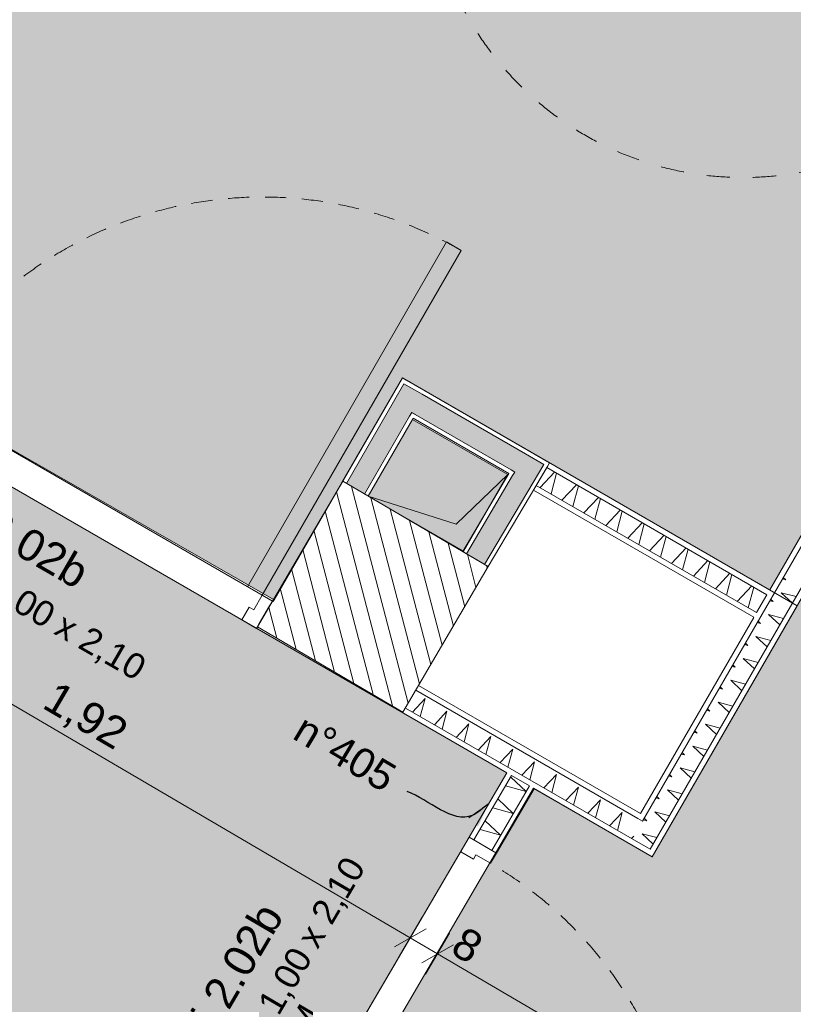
# Model space of a CAD drawing. Header units: millimetres. Extents: x -95266 to 45774, y -33242 to 22435.
# Tile 68 of 88: x -66881 to -65047, y 9538 to 11873. Entities that reach past the tile are written whole.
import ezdxf
from ezdxf.enums import TextEntityAlignment as Align

# ---------------------------------------------------------------- set-up
doc = ezdxf.new("R2010")
doc.units = ezdxf.units.MM
doc.header["$MEASUREMENT"] = 0
doc.linetypes.add('! FIN Pointille', pattern=[87.5, 50, -37.5])
doc.linetypes.add('Tirets moyens', pattern=[110, 55, -55])
for name, color, linetype in [('01-STR_Poutres_Poteaux.ARCHI', 7, 'Continuous'), ('03-SURFACE _ Utile.ARCHI', 7, 'Continuous'), ('04-SOE_Cloisons .ARCHI', 7, 'Continuous'), ('04-SOE_Revetement de sol.ARCHI', 7, 'Continuous'), ('05-INF _ ANNOTATIONS.ARCHI', 7, 'Continuous'), ('05-INF _ COTATIONS.ARCHI', 7, 'Continuous'), ('05-INF _ DESSIN PMR', 7, 'Continuous'), ('06-REP _ EQUIP MOBI _ Fluides.ARCHI', 7, 'Continuous'), ('Marques de porte Archicad', 7, 'Continuous'), ('Marques de Zone Archicad', 7, 'Continuous'), ('Portes Archicad', 7, 'Continuous')]:
    doc.layers.add(name, color=color, linetype=linetype)
doc.styles.add('STYLE_GENERE_1', font='arial.ttf')
doc.styles.add('STYLE_GENERE_2', font='arial.ttf')
doc.dimstyles.new('STYLE_GENERE__1', dxfattribs={"dimtxt": 75, "dimasz": 57, "dimexe": 0.18, "dimexo": 50, "dimgap": 0, "dimtad": 1, "dimlfac": 0.001, "dimzin": 0, "dimdsep": 46, "dimtxsty": 'STYLE_GENERE_1', "dimblk": 'ARROWHEAD_2', "dimblk1": 'ARROWHEAD_2', "dimblk2": 'ARROWHEAD_2', "dimcen": 0.09, "dimclrd": 256, "dimclre": 256, "dimclrt": 256, "dimazin": 0, "dimtfac": 1, "dimtdec": 4, "dimtmove": 0, "dimatfit": 3, "dimfxl": 0, "dimtolj": 1, "dimtzin": 0, "dimarcsym": 0})
doc.dimstyles.new('STYLE_GENERE__2', dxfattribs={"dimtxt": 0.18, "dimasz": 57, "dimexe": 0.18, "dimexo": 0.0625, "dimgap": 0, "dimtad": 0, "dimtih": 1, "dimtoh": 1, "dimdec": 4, "dimzin": 0, "dimdsep": 46, "dimcen": 0.09, "dimadec": 0, "dimazin": 0, "dimtfac": 1, "dimtdec": 4, "dimtmove": 0, "dimatfit": 3, "dimldrblk": 'ARROWHEAD_16', "dimfxl": 0, "dimtolj": 1, "dimtzin": 0, "dimarcsym": 0})

# ---------------------------------------------------------------- blocks, each defined once
blk = doc.blocks.new('Circulation__11_2', base_point=(-72378, 11261.3))
at = {"layer": '03-SURFACE _ Utile.ARCHI', "linetype": 'Continuous', "lineweight": 0, "true_color": 0xe4e4e4}
blk.add_hatch(color=254, dxfattribs=at).paths.add_polyline_path([(-78078.4, 12133.6), (-81152.2, 6887.8), (-79930.6, 6181.3), (-76120.1, 12706.6), (-67239.9, 7503.2), (-65726, 10087.1), (-67390.3, 11047.9), (-68028.3, 9958.7), (-70933.1, 11661), (-70995.5, 11554.5), (-73491.7, 13020.4), (-73544.8, 12929.9), (-73717.3, 13031), (-73616.2, 13203.5), (-74918.5, 13966.6), (-75039.2, 14037.4), (-74924.3, 14233.5), (-74924.9, 14233.8), (-75140.9, 13865.1), (-75399.8, 14016.8), (-76572.4, 14703.9)])
at = {"layer": 'Marques de Zone Archicad', "color": 7, "lineweight": 5}
for tag, height, style, p in [('ROOM_NAME', 125, 'STYLE_GENERE_2', (-72565.4, 11908.1)), ('measuredAreaCode', 100, 'STYLE_GENERE_1', (-72683.3, 11709.6)), ('DUMMY_862', 100, 'STYLE_GENERE_1', (-72781.5, 11539.5)), ('DUMMY_861', 125, 'STYLE_GENERE_2', (-71790.1, 11489)), ('DUMMY_863', 100, 'STYLE_GENERE_1', (-72510.9, 11383.3)), ('DUMMY_864', 100, 'STYLE_GENERE_1', (-72879.7, 11369.4)), ('titleZoneLevel', 100, 'STYLE_GENERE_1', (-72977.9, 11199.3)), ('DUMMY_865', 100, 'STYLE_GENERE_1', (-72543.1, 11175))]:
    blk.add_attdef(tag, text='', height=height, rotation=329.9997, dxfattribs=dict(at, style=style)).set_placement(p, align=Align.TOP_LEFT)
blk = doc.blocks.new('Bureau nomade individuel SA Ti__22_2', base_point=(-63600.3, 10991.5))
at = {"layer": '03-SURFACE _ Utile.ARCHI', "linetype": 'Continuous', "lineweight": 0, "true_color": 0xdeedec}
blk.add_hatch(color=254, dxfattribs=at).paths.add_polyline_path([(-60024.4, 12301.7), (-62997.1, 14018), (-65381.5, 9888.2), (-65662.9, 10050.6), (-66256.2, 9033.9), (-63042.5, 7150.9)])
at = {"layer": 'Marques de Zone Archicad', "color": 7, "lineweight": 5}
for tag, height, style, p in [('ROOM_NAME', 125, 'STYLE_GENERE_2', (-63640.4, 11893.4)), ('measuredAreaCode', 100, 'STYLE_GENERE_1', (-64052.9, 11184.6)), ('DUMMY_862', 100, 'STYLE_GENERE_1', (-64151.2, 11014.5)), ('DUMMY_864', 100, 'STYLE_GENERE_1', (-64249.4, 10844.4)), ('DUMMY_863', 100, 'STYLE_GENERE_1', (-63880.5, 10858.3)), ('titleZoneLevel', 100, 'STYLE_GENERE_1', (-64347.6, 10674.3)), ('DUMMY_865', 100, 'STYLE_GENERE_1', (-63912.7, 10650)), ('DUMMY_861', 125, 'STYLE_GENERE_2', (-61371.9, 10612.2))]:
    blk.add_attdef(tag, text='', height=height, rotation=329.9997, dxfattribs=dict(at, style=style)).set_placement(p, align=Align.TOP_LEFT)
blk = doc.blocks.new('Info__23_2', base_point=(-67337.4, 12996.5))
at = {"layer": '03-SURFACE _ Utile.ARCHI', "linetype": 'Continuous', "lineweight": 0, "true_color": 0xffe48a}
blk.add_hatch(color=41, dxfattribs=at).paths.add_polyline_path([(-70895.2, 11725.7), (-68055.6, 10061.9), (-67417.2, 11150.1), (-66277.7, 10497.4), (-65973.6, 11024.1), (-65624.6, 10822.6), (-65102.6, 10521.2), (-63062.3, 14055.1), (-67424.2, 16574.4), (-69604.8, 12852.9), (-70074.5, 13126.3)])
at = {"layer": 'Marques de Zone Archicad', "color": 7, "lineweight": 5}
for tag, height, style, p in [('ROOM_NAME', 125, 'STYLE_GENERE_2', (-67524.8, 13643.2)), ('DUMMY_861', 125, 'STYLE_GENERE_2', (-67252.8, 13514.7)), ('measuredAreaCode', 100, 'STYLE_GENERE_1', (-67642.7, 13444.8)), ('DUMMY_862', 100, 'STYLE_GENERE_1', (-67740.9, 13274.6)), ('DUMMY_863', 100, 'STYLE_GENERE_1', (-67470.3, 13118.4)), ('DUMMY_864', 100, 'STYLE_GENERE_1', (-67839.1, 13104.5)), ('titleZoneLevel', 100, 'STYLE_GENERE_1', (-67937.4, 12934.4)), ('DUMMY_865', 100, 'STYLE_GENERE_1', (-67502.5, 12910.2))]:
    blk.add_attdef(tag, text='', height=height, rotation=329.9997, dxfattribs=dict(at, style=style)).set_placement(p, align=Align.TOP_LEFT)
blk = doc.blocks.new('Dalle_16_2', base_point=(-87291.7, 4437.9))
at = {"layer": '04-SOE_Revetement de sol.ARCHI', "color": 7, "linetype": 'Continuous', "lineweight": 5, "flags": 128}
blk.add_lwpolyline([(-58015.2, 4179.4), (-62969.6, 7081.5), (-62958, 7101.4), (-66256.1, 9034.1), (-65662.9, 10050.6), (-65381.5, 9888.2), (-65037.8, 10483.5), (-65973.6, 11023.8), (-66280, 10493.3), (-67417.2, 11150.1), (-68055.6, 10061.9), (-70895.2, 11725.7), (-70035.8, 13192.4), (-72449.2, 14601.8), (-72270.4, 14906.9), (-74211.8, 16044.1), (-75361.8, 14081.5), (-76600.8, 14807.5), (-81255.1, 6860.5), (-74500.5, 2960.8), (-77419.1, -2019.2), (-77695.7, -1857.5), (-77858.4, -2135.2), (-82427.2, 536.8)], dxfattribs=at)
blk = doc.blocks.new('Dalle_18_2', base_point=(-76572.4, 14703.9))
at = {"layer": '04-SOE_Revetement de sol.ARCHI', "color": 7, "linetype": 'Continuous', "lineweight": 5, "flags": 128}
blk.add_lwpolyline([(-58015.2, 4179.4), (-62969.6, 7081.5), (-62958, 7101.4), (-66320.8, 9071.9), (-65726, 10087.1), (-67390.2, 11047.9), (-68028.2, 9958.9), (-70933.1, 11661), (-70995.5, 11554.5), (-73491.8, 13020.3), (-73544.8, 12929.9), (-73717.3, 13031), (-73616.5, 13203), (-75040.7, 14038.2), (-75140.9, 13865.1), (-75382.5, 14006.7), (-76572.4, 14703.9), (-81152.7, 6886.9), (-74463.5, 3024.9), (-73493.5, 4680.4), (-78961.8, 7856.7), (-76120.1, 12706.6), (-67148.3, 7449.6), (-54330.3, -61.1)], dxfattribs=at)
blk = doc.blocks.new('Mur_104_2', base_point=(-66117.9, 10774.3))
at = {"layer": '04-SOE_Cloisons .ARCHI', "linetype": 'Continuous', "lineweight": 0, "true_color": 0xffffff}
for points in [[(-65970.1, 11010.2), (-65995.1, 10966.9), (-65951.8, 10941.9), (-65970.1, 11010.2)], [(-65926.8, 10985.2), (-65970.1, 11010.2), (-65951.8, 10941.9)], [(-65995.1, 10966.9), (-66106.7, 10773.7), (-66063.5, 10748.4), (-65951.8, 10941.9)]]:
    blk.add_hatch(color=7, dxfattribs=at).paths.add_polyline_path(points)
at = {"layer": '04-SOE_Cloisons .ARCHI', "color": 7, "linetype": 'Continuous', "lineweight": 5}
for p, q in [((-65970.1, 11010.2), (-65995.1, 10966.9)), ((-65926.8, 10985.2), (-65970.1, 11010.2)), ((-65995.1, 10966.9), (-66106.7, 10773.7)), ((-65956.8, 10933.3), (-66063.5, 10748.4)), ((-65951.8, 10941.9), (-65956.8, 10933.3)), ((-65943.1, 10936.9), (-65951.8, 10941.9))]:
    blk.add_line(p, q, dxfattribs=at)
at = {"layer": '04-SOE_Cloisons .ARCHI', "color": 7, "linetype": 'Continuous', "lineweight": 5, "flags": 128}
for points in [[(-65973.7, 11023.9), (-66117.9, 10774.3)], [(-65973.7, 11023.9), (-65965.1, 11018.9)], [(-66054.9, 10743.4), (-65948.1, 10928.3)]]:
    blk.add_lwpolyline(points, dxfattribs=at)
blk = doc.blocks.new('Mur_105_2', base_point=(-65973.7, 11023.9))
at = {"layer": '04-SOE_Cloisons .ARCHI', "linetype": 'Continuous', "lineweight": 0, "true_color": 0xffffff}
for points in [[(-65951.8, 10941.9), (-65707.2, 10800.7), (-65707.1, 10800.8), (-65681.7, 10843.7), (-65926.8, 10985.2)], [(-65707.1, 10800.8), (-65638.5, 10818.8), (-65681.7, 10843.7)], [(-65707.2, 10800.7), (-65663.9, 10775.7), (-65638.5, 10818.8)]]:
    blk.add_hatch(color=7, dxfattribs=at).paths.add_polyline_path(points)
at = {"layer": '04-SOE_Cloisons .ARCHI', "color": 7, "linetype": 'Continuous', "lineweight": 5}
for p, q in [((-65926.8, 10985.2), (-65970.1, 11010.2)), ((-65681.7, 10843.7), (-65926.8, 10985.2)), ((-65943.1, 10936.9), (-65951.8, 10941.9)), ((-65715.9, 10805.7), (-65943.1, 10936.9)), ((-65638.5, 10818.8), (-65681.7, 10843.7)), ((-65663.9, 10775.7), (-65638.5, 10818.8)), ((-65707.2, 10800.7), (-65715.9, 10805.7)), ((-65712.3, 10792.1), (-65707.2, 10800.7))]:
    blk.add_line(p, q, dxfattribs=at)
at = {"layer": '04-SOE_Cloisons .ARCHI', "color": 7, "linetype": 'Continuous', "lineweight": 5, "flags": 128}
for points in [[(-65624.7, 10822.4), (-65965.1, 11018.9)], [(-65948.1, 10928.3), (-65721, 10797.1)], [(-65624.7, 10822.4), (-65629.8, 10813.8)]]:
    blk.add_lwpolyline(points, dxfattribs=at)
blk = doc.blocks.new('Mur_106_2', base_point=(-65624.7, 10822.4))
at = {"layer": '04-SOE_Cloisons .ARCHI', "linetype": 'Continuous', "lineweight": 0, "true_color": 0xffffff}
blk.add_hatch(color=7, dxfattribs=at).paths.add_polyline_path([(-65821.8, 10607), (-65779.7, 10582.1), (-65778.8, 10581.6), (-65663.9, 10775.7), (-65707.2, 10800.7)])
at = {"layer": '04-SOE_Cloisons .ARCHI', "color": 7, "linetype": 'Continuous', "lineweight": 5}
for p, q in [((-65663.9, 10775.7), (-65638.5, 10818.8)), ((-65821.8, 10607), (-65712.3, 10792.1)), ((-65712.3, 10792.1), (-65707.2, 10800.7)), ((-65778.8, 10581.6), (-65663.9, 10775.7))]:
    blk.add_line(p, q, dxfattribs=at)
at = {"layer": '04-SOE_Cloisons .ARCHI', "color": 7, "linetype": 'Continuous', "lineweight": 5, "flags": 128}
for points in [[(-65770.2, 10576.5), (-65629.8, 10813.8)], [(-65721, 10797.1), (-65830.4, 10612.1)], [(-65821.8, 10607), (-65830.4, 10612.1)], [(-65779.7, 10582.1), (-65821.8, 10607)]]:
    blk.add_lwpolyline(points, dxfattribs=at)
blk = doc.blocks.new('*X489')
at = {"layer": '04-SOE_Cloisons .ARCHI', "color": 7, "linetype": 'Continuous', "lineweight": 5}
for p, q in [((-65647.3, 10763.8), (-65612.9, 10800.5)), ((-65608.1, 10797.7), (-65621.2, 10748.7)), ((-65595.3, 10733.8), (-65560.9, 10770.5)), ((-65556.1, 10767.7), (-65569.2, 10718.7)), ((-65543.3, 10703.8), (-65509, 10740.5)), ((-65504.2, 10737.7), (-65517.3, 10688.7)), ((-65491.4, 10673.8), (-65457, 10710.5)), ((-65452.2, 10707.7), (-65465.3, 10658.7)), ((-65439.4, 10643.8), (-65405.1, 10680.5)), ((-65400.2, 10677.7), (-65413.4, 10628.7)), ((-65387.5, 10613.8), (-65353.1, 10650.5)), ((-65348.3, 10647.7), (-65361.4, 10598.7)), ((-65335.5, 10583.8), (-65301.1, 10620.5)), ((-65296.3, 10617.7), (-65309.4, 10568.7)), ((-65283.5, 10553.8), (-65249.2, 10590.5)), ((-65244.3, 10587.7), (-65257.5, 10538.7)), ((-65231.6, 10523.8), (-65197.2, 10560.5)), ((-65192.4, 10557.7), (-65205.5, 10508.7)), ((-65179.6, 10493.8), (-65145.3, 10530.5)), ((-65140.4, 10527.7), (-65153.6, 10478.7))]:
    blk.add_line(p, q, dxfattribs=at)
blk = doc.blocks.new('Mur_158_2', base_point=(-65140.2, 10456))
at = {"layer": '04-SOE_Cloisons .ARCHI', "color": 7, "linetype": 'Continuous', "lineweight": 5}
for p, q in [((-65631.3, 10811.2), (-65109.2, 10509.7)), ((-65656.3, 10769), (-65133.7, 10467.3))]:
    blk.add_line(p, q, dxfattribs=at)
at = {"layer": '04-SOE_Cloisons .ARCHI', "color": 7, "linetype": 'Continuous', "lineweight": 5, "flags": 128}
for points in [[(-65631.3, 10811.2), (-65624.7, 10822.4)], [(-65102.7, 10521), (-65624.7, 10822.4)], [(-65656.3, 10769), (-65631.3, 10811.2)], [(-65662.9, 10757.8), (-65656.3, 10769)], [(-65662.9, 10757.8), (-65140.2, 10456)], [(-65133.7, 10467.3), (-65109.2, 10509.7)]]:
    blk.add_lwpolyline(points, dxfattribs=at)
at = {"layer": '04-SOE_Cloisons .ARCHI', "color": 7, "lineweight": 5}
blk.add_blockref('*X489', (0, 0), dxfattribs=at)
blk = doc.blocks.new('*X492')
at = {"layer": '04-SOE_Cloisons .ARCHI', "color": 7, "linetype": 'Continuous', "lineweight": 5}
for p, q in [((-65395.5, 9940.3), (-65405.3, 9942.9)), ((-65405.3, 9942.9), (-65393.2, 9931.6))]:
    blk.add_line(p, q, dxfattribs=at)
blk = doc.blocks.new('*X493')
at = {"layer": '04-SOE_Cloisons .ARCHI', "color": 7, "linetype": 'Continuous', "lineweight": 5}
for p, q in [((-65064.5, 10545.4), (-65072.4, 10547.5)), ((-65070.5, 10550.9), (-65064.5, 10545.4)), ((-65040.3, 10505.1), (-65075.3, 10514.5)), ((-65075.3, 10514.5), (-65049.1, 10490)), ((-65094.5, 10493.4), (-65102.4, 10495.5)), ((-65100.5, 10499), (-65094.5, 10493.4)), ((-65070.3, 10453.2), (-65105.3, 10462.5)), ((-65105.3, 10462.5), (-65079.1, 10438)), ((-65124.5, 10441.4), (-65132.4, 10443.6)), ((-65130.5, 10447), (-65124.5, 10441.4)), ((-65154.5, 10389.5), (-65162.4, 10391.6)), ((-65160.5, 10395.1), (-65154.5, 10389.5)), ((-65100.3, 10401.2), (-65135.3, 10410.6)), ((-65135.3, 10410.6), (-65109.1, 10386)), ((-65130.3, 10349.2), (-65165.3, 10358.6)), ((-65165.3, 10358.6), (-65139.1, 10334.1)), ((-65184.5, 10337.5), (-65192.4, 10339.6)), ((-65190.5, 10343.1), (-65184.5, 10337.5)), ((-65160.3, 10297.3), (-65195.3, 10306.7)), ((-65195.3, 10306.7), (-65169.1, 10282.1)), ((-65214.5, 10285.6), (-65222.4, 10287.7)), ((-65220.5, 10291.1), (-65214.5, 10285.6)), ((-65190.3, 10245.3), (-65225.3, 10254.7)), ((-65225.3, 10254.7), (-65199.1, 10230.2)), ((-65244.5, 10233.6), (-65252.4, 10235.7)), ((-65250.5, 10239.2), (-65244.5, 10233.6)), ((-65274.5, 10181.6), (-65282.4, 10183.8)), ((-65280.5, 10187.2), (-65274.5, 10181.6)), ((-65220.3, 10193.4), (-65255.3, 10202.7)), ((-65255.3, 10202.7), (-65229.1, 10178.2)), ((-65310.5, 10135.2), (-65304.5, 10129.7)), ((-65250.3, 10141.4), (-65285.3, 10150.8)), ((-65285.3, 10150.8), (-65259.1, 10126.2)), ((-65304.5, 10129.7), (-65312.4, 10131.8)), ((-65280.3, 10089.4), (-65315.3, 10098.8)), ((-65315.3, 10098.8), (-65289.1, 10074.3)), ((-65334.5, 10077.7), (-65342.4, 10079.8)), ((-65340.5, 10083.3), (-65334.5, 10077.7)), ((-65310.3, 10037.5), (-65345.3, 10046.8)), ((-65345.3, 10046.8), (-65319.1, 10022.3)), ((-65364.5, 10025.8), (-65372.4, 10027.9)), ((-65370.5, 10031.3), (-65364.5, 10025.8)), ((-65340.3, 9985.5), (-65375.3, 9994.9)), ((-65375.3, 9994.9), (-65349.1, 9970.4)), ((-65394.5, 9973.8), (-65402.4, 9975.9)), ((-65400.5, 9979.4), (-65394.5, 9973.8))]:
    blk.add_line(p, q, dxfattribs=at)
blk = doc.blocks.new('*X494')
at = {"layer": '04-SOE_Cloisons .ARCHI', "color": 7, "linetype": 'Continuous', "lineweight": 5}
for p, q in [((-65370.3, 9933.6), (-65395.5, 9940.3)), ((-65393.2, 9931.6), (-65379.1, 9918.4))]:
    blk.add_line(p, q, dxfattribs=at)
blk = doc.blocks.new('Mur_160_2', base_point=(-65446.5, 9925.7))
at = {"layer": '04-SOE_Cloisons .ARCHI', "color": 7, "linetype": 'Continuous', "lineweight": 5}
for p, q in [((-63050.8, 14049), (-65404.2, 9972.8)), ((-63008.4, 14024.5), (-65386.3, 9905.9)), ((-65415.5, 9979.3), (-65404.2, 9972.8)), ((-65428.7, 9930.4), (-65386.3, 9905.9))]:
    blk.add_line(p, q, dxfattribs=at)
at = {"layer": '04-SOE_Cloisons .ARCHI', "color": 7, "linetype": 'Continuous', "lineweight": 5, "flags": 128}
for points in [[(-63062.1, 14055.5), (-65102.7, 10521)], [(-65381.5, 9888.2), (-62997.1, 14018)], [(-65109.2, 10509.7), (-65133.7, 10467.3)], [(-65140.2, 10456), (-65409, 9990.6)], [(-65381.5, 9888.2), (-65392.8, 9894.7)]]:
    blk.add_lwpolyline(points, dxfattribs=at)
at = {"layer": '04-SOE_Cloisons .ARCHI', "color": 7, "lineweight": 5}
for name in ['*X493', '*X492', '*X494']:
    blk.add_blockref(name, (0, 0), dxfattribs=at)
blk = doc.blocks.new('*X500')
at = {"layer": '04-SOE_Cloisons .ARCHI', "color": 7, "linetype": 'Continuous', "lineweight": 5}
for p, q in [((-65716.8, 10077.1), (-65680.5, 10042.8)), ((-65680.5, 10042.8), (-65729.1, 10056.2)), ((-65747.1, 10025.4), (-65710.9, 9991)), ((-65710.9, 9991), (-65759.4, 10004.4)), ((-65777.4, 9973.6), (-65741.2, 9939.3)), ((-65741.2, 9939.3), (-65789.7, 9952.6))]:
    blk.add_line(p, q, dxfattribs=at)
blk = doc.blocks.new('Porte 27_3')
at = {"layer": 'Portes Archicad', "color": 7, "linetype": 'Continuous', "lineweight": 5}
for p, q in [((432, 0), (432, 944)), ((432, 944), (472, 944)), ((472, 944), (472, 0)), ((-472, 0), (-500, 0)), ((-500, 0), (-500, -75)), ((-500, -13), (-500, 0)), ((-500, -13), (-500, 0)), ((-472, -40), (-472, 0)), ((472, 0), (432, 0)), ((500, 0), (472, 0)), ((472, 0), (472, -40)), ((500, -75), (500, 0)), ((500, -13), (500, 0)), ((500, -13), (500, 0)), ((-500, -62), (-500, -13)), ((-500, -62), (-500, -13)), ((500, -62), (500, -13)), ((500, -62), (500, -13)), ((-460, -40), (-472, -40)), ((-460, -75), (-460, -40)), ((472, -40), (460, -40)), ((460, -40), (460, -75)), ((-500, -75), (-500, -62)), ((-500, -75), (-500, -62)), ((500, -75), (500, -62)), ((500, -75), (500, -62)), ((-500, -75), (-460, -75)), ((460, -75), (500, -75))]:
    blk.add_line(p, q, dxfattribs=at)
at = {"layer": 'Portes Archicad', "color": 8, "linetype": '! FIN Pointille', "lineweight": 5}
blk.add_arc((472, 0), 944, 90, 180, dxfattribs=at)
blk = doc.blocks.new('Marque porte 27_7')
at = {"layer": 'Marques de porte Archicad', "color": 7, "lineweight": 5, "char_height": 60, "attachment_point": 1, "style": 'STYLE_GENERE_1'}
for s, insert in [('\\A1;{\\pql;\\pt0,50;\\fArial|b0|i0|c0|p0;\\W1.000000;1,00\\fArial|b0|i0|c0|p0;\\W1.000000;\\A1{\\H.66x;\\S^  ;}\\fArial|b0|i0|c0|p0;\\W1.000000;\\fArial|b0|i0|c0|p0;\\W1.000000;\\A1{\\H.66x;\\S^  ;}}', (-96.2, 234.9)), ('\\A1;{\\pql;\\pt0,50;\\fArial|b0|i0|c0|p0;\\W1.000000; x 2,10\\fArial|b0|i0|c0|p0;\\W1.000000;\\A1{\\H.66x;\\S^  ;}\\fArial|b0|i0|c0|p0;\\W1.000000;\\fArial|b0|i0|c0|p0;\\W1.000000;\\A1{\\H.66x;\\S^  ;}}', (64, 234.9))]:
    blk.add_mtext(s, dxfattribs=dict(at, insert=insert))
at = {"layer": 'Marques de porte Archicad', "color": 7, "lineweight": 5, "style": 'STYLE_GENERE_2'}
blk.add_attdef('AC_WIDO_ID', text='', height=75, dxfattribs=at).set_placement((-305.3, 273), align=Align.BOTTOM_LEFT)
at = {"layer": 'Marques de porte Archicad', "color": 7, "lineweight": 5, "style": 'STYLE_GENERE_1'}
for tag, p in [('strWHPrefix', (-311, 234.9)), ('DUMMY_228', (311, 248.6)), ('strLocationPrefix', (-311, 140.6)), ('DUMMY_229', (-96.2, 140.6))]:
    blk.add_attdef(tag, text='', height=60, dxfattribs=at).set_placement(p, align=Align.TOP_LEFT)
blk = doc.blocks.new('Mur_162_2', base_point=(-66320.9, 9071.9))
at = {"layer": '04-SOE_Cloisons .ARCHI', "color": 7, "linetype": 'Continuous', "lineweight": 5}
for p, q in [((-65714.8, 10080.6), (-65804.1, 9928.1)), ((-65672.3, 10056.1), (-65761.8, 9903.3)), ((-65815.3, 9934.7), (-65804.1, 9928.1)), ((-65804.1, 9928.1), (-65761.8, 9903.3)), ((-65761.8, 9903.3), (-65750.6, 9896.7)), ((-66320.9, 9071.9), (-66309.7, 9065.3)), ((-66309.7, 9065.3), (-66267.4, 9040.5)), ((-66267.4, 9040.5), (-66256.2, 9034))]:
    blk.add_line(p, q, dxfattribs=at)
at = {"layer": '04-SOE_Cloisons .ARCHI', "color": 7, "linetype": 'Continuous', "lineweight": 5, "flags": 128}
for points in [[(-65726, 10087.1), (-65815.3, 9934.7)], [(-65714.8, 10080.6), (-65672.3, 10056.1)], [(-65750.6, 9896.7), (-65661.1, 10049.6)]]:
    blk.add_lwpolyline(points, dxfattribs=at)
at = {"layer": '04-SOE_Cloisons .ARCHI', "color": 7, "lineweight": 5}
blk.add_blockref('*X500', (0, 0), dxfattribs=at)
at = {"layer": 'Marques de porte Archicad', "color": 7, "lineweight": 5}
ref = blk.add_blockref('Marque porte 27_7', (-66068.1, 9503.3), dxfattribs=dict(at, rotation=59.63202045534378))
ref.add_attrib('AC_WIDO_ID', 'Mi.2.02b', dxfattribs={"color": 7, "lineweight": 5, "height": 75, "rotation": 59.632, "style": 'STYLE_GENERE_2'}).set_placement((-66436.9, 9390), align=Align.BOTTOM_LEFT)
ref.add_attrib('strLocationPrefix', 'Eq.', dxfattribs={"color": 7, "lineweight": 5, "height": 60, "rotation": 59.632, "style": 'STYLE_GENERE_1'}).set_placement((-66358.4, 9299.2), align=Align.TOP_LEFT)
ref.add_attrib('strWHPrefix', 'Dim.', dxfattribs={"color": 7, "lineweight": 5, "height": 60, "rotation": 59.632, "style": 'STYLE_GENERE_1'}).set_placement((-66439.8, 9346.9), align=Align.TOP_LEFT)
ref.add_attrib('DUMMY_231', 'M', dxfattribs={"color": 7, "lineweight": 5, "height": 60, "rotation": 59.632, "style": 'STYLE_GENERE_1'}).set_placement((-66249.8, 9484.6), align=Align.TOP_LEFT)
at = {"layer": 'Portes Archicad', "color": 7, "linetype": 'Continuous', "lineweight": 5, "zscale": 1000, "rotation": 239.6320204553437}
blk.add_blockref('Porte 27_3', (-66003.4, 9465.4), dxfattribs=at)
blk = doc.blocks.new('*X508')
at = {"layer": '04-SOE_Cloisons .ARCHI', "color": 7, "linetype": 'Continuous', "lineweight": 5}
blk.add_line((-67404.9, 11071.4), (-67398.3, 11078.4), dxfattribs=at)
blk = doc.blocks.new('*X509')
at = {"layer": '04-SOE_Cloisons .ARCHI', "color": 7, "linetype": 'Continuous', "lineweight": 5}
for p, q in [((-67396, 11122.8), (-67396.1, 11122.5)), ((-67396.1, 11122.5), (-67395.9, 11122.7)), ((-67398.3, 11078.4), (-67375, 11103.3)), ((-67375, 11103.3), (-67376.9, 11096.2))]:
    blk.add_line(p, q, dxfattribs=at)
blk = doc.blocks.new('*X510')
at = {"layer": '04-SOE_Cloisons .ARCHI', "color": 7, "linetype": 'Continuous', "lineweight": 5}
for p, q in [((-67376.9, 11096.2), (-67386.4, 11060.7)), ((-67344.1, 11092.8), (-67344.1, 11092.5)), ((-67344.1, 11092.5), (-67343.9, 11092.7)), ((-67352.9, 11041.4), (-67323, 11073.3)), ((-67323, 11073.3), (-67334.5, 11030.7)), ((-67292.1, 11062.8), (-67292.2, 11062.5)), ((-67292.2, 11062.5), (-67291.9, 11062.7)), ((-67301, 11011.4), (-67271.1, 11043.3)), ((-67271.1, 11043.3), (-67282.5, 11000.7)), ((-67240.1, 11032.8), (-67240.2, 11032.5)), ((-67240.2, 11032.5), (-67240, 11032.7)), ((-67249, 10981.4), (-67219.1, 11013.3)), ((-67219.1, 11013.3), (-67230.5, 10970.7)), ((-67188.2, 11002.8), (-67188.3, 11002.5)), ((-67188.3, 11002.5), (-67188, 11002.7)), ((-67197, 10951.4), (-67167.2, 10983.3)), ((-67167.2, 10983.3), (-67177.8, 10943.5))]:
    blk.add_line(p, q, dxfattribs=at)
blk = doc.blocks.new('*X511')
at = {"layer": '04-SOE_Cloisons .ARCHI', "color": 7, "linetype": 'Continuous', "lineweight": 5}
blk.add_line((-66312, 10443.2), (-66311.7, 10443.4), dxfattribs=at)
blk = doc.blocks.new('*X512')
at = {"layer": '04-SOE_Cloisons .ARCHI', "color": 7, "linetype": 'Continuous', "lineweight": 5}
for p, q in [((-65941.1, 10282.8), (-65941.2, 10282.5)), ((-65941.2, 10282.5), (-65941, 10282.7)), ((-65950, 10231.4), (-65920.1, 10263.3)), ((-65920.1, 10263.3), (-65931.5, 10220.7)), ((-65889.1, 10252.8), (-65889.2, 10252.5)), ((-65889.2, 10252.5), (-65889, 10252.7)), ((-65898, 10201.4), (-65868.1, 10233.3)), ((-65868.1, 10233.3), (-65879.5, 10190.7)), ((-65837.2, 10222.8), (-65837.3, 10222.5)), ((-65837.3, 10222.5), (-65837, 10222.7)), ((-65846, 10171.4), (-65816.2, 10203.3)), ((-65816.2, 10203.3), (-65827.6, 10160.7)), ((-65785.2, 10192.8), (-65785.3, 10192.5)), ((-65785.3, 10192.5), (-65785.1, 10192.7)), ((-65794.1, 10141.4), (-65764.2, 10173.3)), ((-65764.2, 10173.3), (-65775.6, 10130.7)), ((-65733.2, 10162.8), (-65733.3, 10162.5)), ((-65733.3, 10162.5), (-65733.1, 10162.7)), ((-65742.1, 10111.4), (-65712.2, 10143.3)), ((-65712.2, 10143.3), (-65723.7, 10100.7)), ((-65690.2, 10081.4), (-65660.3, 10113.3)), ((-65681.3, 10132.8), (-65681.4, 10132.5)), ((-65681.4, 10132.5), (-65681.1, 10132.7)), ((-65660.3, 10113.3), (-65671.7, 10070.7)), ((-65629.3, 10102.8), (-65629.4, 10102.5)), ((-65629.4, 10102.5), (-65629.2, 10102.7)), ((-65638.2, 10051.4), (-65608.3, 10083.3)), ((-65608.3, 10083.3), (-65619.7, 10040.7)), ((-65577.4, 10072.8), (-65577.5, 10072.5)), ((-65577.5, 10072.5), (-65577.2, 10072.7)), ((-65586.2, 10021.4), (-65556.4, 10053.3)), ((-65556.4, 10053.3), (-65567.8, 10010.7)), ((-65525.4, 10042.8), (-65525.5, 10042.5)), ((-65525.5, 10042.5), (-65525.3, 10042.7)), ((-65534.3, 9991.4), (-65504.4, 10023.3)), ((-65504.4, 10023.3), (-65515.8, 9980.7)), ((-65473.4, 10012.8), (-65473.5, 10012.5)), ((-65473.5, 10012.5), (-65473.3, 10012.7)), ((-65482.3, 9961.4), (-65452.4, 9993.3)), ((-65452.4, 9993.3), (-65463.8, 9950.7)), ((-65421.5, 9982.8), (-65421.6, 9982.5)), ((-65421.6, 9982.5), (-65421.3, 9982.7)), ((-65430.3, 9931.4), (-65424.7, 9937.4))]:
    blk.add_line(p, q, dxfattribs=at)
blk = doc.blocks.new('Marque porte 27_3')
at = {"layer": 'Marques de porte Archicad', "color": 7, "lineweight": 5, "char_height": 60, "attachment_point": 1, "style": 'STYLE_GENERE_1'}
for s, insert in [('\\A1;{\\pql;\\pt0,50;\\fArial|b0|i0|c0|p0;\\W1.000000;1,00\\fArial|b0|i0|c0|p0;\\W1.000000;\\A1{\\H.66x;\\S^  ;}\\fArial|b0|i0|c0|p0;\\W1.000000;\\fArial|b0|i0|c0|p0;\\W1.000000;\\A1{\\H.66x;\\S^  ;}}', (-96.2, -266.6)), ('\\A1;{\\pql;\\pt0,50;\\fArial|b0|i0|c0|p0;\\W1.000000; x 2,10\\fArial|b0|i0|c0|p0;\\W1.000000;\\A1{\\H.66x;\\S^  ;}\\fArial|b0|i0|c0|p0;\\W1.000000;\\fArial|b0|i0|c0|p0;\\W1.000000;\\A1{\\H.66x;\\S^  ;}}', (64, -266.6))]:
    blk.add_mtext(s, dxfattribs=dict(at, insert=insert))
at = {"layer": 'Marques de porte Archicad', "color": 7, "lineweight": 5, "style": 'STYLE_GENERE_2'}
blk.add_attdef('AC_WIDO_ID', text='', height=75, dxfattribs=at).set_placement((-305.3, -228.4), align=Align.BOTTOM_LEFT)
at = {"layer": 'Marques de porte Archicad', "color": 7, "lineweight": 5, "style": 'STYLE_GENERE_1'}
for tag, p in [('DUMMY_228', (311, -252.9)), ('strWHPrefix', (-311, -266.6)), ('strLocationPrefix', (-311, -360.9)), ('DUMMY_229', (-96.2, -360.9))]:
    blk.add_attdef(tag, text='', height=60, dxfattribs=at).set_placement(p, align=Align.TOP_LEFT)
blk = doc.blocks.new('Mur_164_2', base_point=(-67390.2, 11047.9))
at = {"layer": '04-SOE_Cloisons .ARCHI', "color": 7, "linetype": 'Continuous', "lineweight": 5}
for p, q in [((-67412.5, 11132.4), (-67437.3, 11090.1)), ((-67412.5, 11132.4), (-67154.7, 10983.5)), ((-67394.9, 11065.6), (-67401.4, 11054.4)), ((-67394.9, 11065.6), (-67179.2, 10941.1)), ((-67179.2, 10941.1), (-67154.7, 10983.5)), ((-67154.7, 10983.5), (-67148.2, 10994.8)), ((-67185.7, 10929.8), (-67179.2, 10941.1)), ((-66288.7, 10483.5), (-66282.2, 10494.8)), ((-66313.2, 10441.1), (-66288.7, 10483.5)), ((-66288.7, 10483.5), (-66288.4, 10483.3)), ((-66319.7, 10429.8), (-66313.2, 10441.1)), ((-66313.2, 10441.1), (-66313.1, 10441)), ((-65942, 10283.3), (-65415.5, 9979.3)), ((-65966.7, 10241), (-65428.7, 9930.4)), ((-65415.5, 9979.3), (-65404.2, 9972.8)), ((-65428.7, 9930.4), (-65386.3, 9905.9))]:
    blk.add_line(p, q, dxfattribs=at)
at = {"layer": '04-SOE_Cloisons .ARCHI', "color": 7, "linetype": 'Continuous', "lineweight": 5, "flags": 128}
for points in [[(-67417.2, 11150.1), (-67423.8, 11138.9)], [(-67148.2, 10994.8), (-67417.2, 11150.1)], [(-67390.2, 11047.9), (-67185.7, 10929.8)], [(-66281.8, 10494.5), (-66282.2, 10494.8)], [(-66319.7, 10429.8), (-65726, 10087.1)], [(-65409, 9990.6), (-65935.4, 10294.5)], [(-65714.8, 10080.6), (-65672.3, 10056.1)], [(-65661.1, 10049.6), (-65392.8, 9894.7)]]:
    blk.add_lwpolyline(points, dxfattribs=at)
at = {"layer": '04-SOE_Cloisons .ARCHI', "color": 7, "lineweight": 5}
for name in ['*X509', '*X510', '*X508', '*X511', '*X512']:
    blk.add_blockref(name, (0, 0), dxfattribs=at)
at = {"layer": 'Marques de porte Archicad', "color": 7, "lineweight": 5}
ref = blk.add_blockref('Marque porte 27_3', (-66715.2, 10744.8), dxfattribs=dict(at, rotation=329.9997146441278))
ref.add_attrib('AC_WIDO_ID', 'Mi.2.02b', dxfattribs={"color": 7, "lineweight": 5, "height": 75, "rotation": 329.9997, "style": 'STYLE_GENERE_2'}).set_placement((-67106, 10702.9), align=Align.BOTTOM_LEFT)
ref.add_attrib('strLocationPrefix', 'Eq.', dxfattribs={"color": 7, "lineweight": 5, "height": 60, "rotation": 329.9997, "style": 'STYLE_GENERE_1'}).set_placement((-67158.1, 10585.9), align=Align.TOP_LEFT)
ref.add_attrib('strWHPrefix', 'Dim.', dxfattribs={"color": 7, "lineweight": 5, "height": 60, "rotation": 329.9997, "style": 'STYLE_GENERE_1'}).set_placement((-67111, 10667.6), align=Align.TOP_LEFT)
ref.add_attrib('DUMMY_231', 'M', dxfattribs={"color": 7, "lineweight": 5, "height": 60, "rotation": 329.9997, "style": 'STYLE_GENERE_1'}).set_placement((-66972.1, 10478.5), align=Align.TOP_LEFT)
at = {"layer": 'Portes Archicad', "color": 7, "linetype": 'Continuous', "lineweight": 5, "zscale": 1000, "rotation": 329.9997146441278}
blk.add_blockref('Porte 27_3', (-66715.2, 10744.8), dxfattribs=at)
blk = doc.blocks.new('Poteau_1_2', base_point=(-66043.8, 10505.1))
at = {"layer": '01-STR_Poutres_Poteaux.ARCHI', "linetype": 'Continuous', "lineweight": 0, "true_color": 0x000000}
h = blk.add_hatch(dxfattribs=at)
h.set_pattern_fill('Hachure_simple_0002', color=18, style=0, pattern_type=2)
h.set_pattern_definition([(284.632, (-66317.5, 10433.614), (36.2838, 9.4729), [])])
h.paths.add_polyline_path([(-66317.5, 10433.6), (-65972.4, 10231.4), (-65770.2, 10576.5), (-66115.3, 10778.7)])
at = {"layer": '01-STR_Poutres_Poteaux.ARCHI', "color": 7, "linetype": 'Continuous', "lineweight": 5, "flags": 128}
blk.add_lwpolyline([(-66317.5, 10433.6), (-65972.4, 10231.4), (-65770.2, 10576.5), (-66115.3, 10778.7)], close=True, dxfattribs=at)
blk = doc.blocks.new('Symbole ouverture sol 27[74]_2', base_point=(-66055.1, 10743))
at = {"layer": '06-REP _ EQUIP MOBI _ Fluides.ARCHI', "linetype": 'Continuous', "lineweight": 0, "true_color": 0xffffff}
blk.add_hatch(color=7, dxfattribs=at).paths.add_polyline_path([(-65846.5, 10677.3), (-65723.7, 10795.1), (-65949.7, 10925.5), (-66055.1, 10743)])
at = {"layer": '06-REP _ EQUIP MOBI _ Fluides.ARCHI', "linetype": 'Continuous', "lineweight": 0, "true_color": 0x000000}
blk.add_hatch(color=18, dxfattribs=at).paths.add_polyline_path([(-66055.1, 10743), (-65829.1, 10612.6), (-65723.7, 10795.1), (-65846.5, 10677.3)])
at = {"layer": '06-REP _ EQUIP MOBI _ Fluides.ARCHI', "color": 8, "linetype": 'Continuous', "lineweight": 5, "flags": 128}
for points in [[(-65846.5, 10677.3), (-65723.7, 10795.1), (-65949.7, 10925.5), (-66055.1, 10743)], [(-66055.1, 10743), (-65829.1, 10612.6), (-65723.7, 10795.1), (-65846.5, 10677.3)]]:
    blk.add_lwpolyline(points, close=True, dxfattribs=at)
blk = doc.blocks.new('*D798')
at = {"layer": '05-INF _ COTATIONS.ARCHI', "color": 251, "linetype": 'Continuous', "lineweight": 5, "true_color": 0x666666}
for p, q in [((-66867.4, 16252.2), (-66910.2, 16327.5)), ((-66840.3, 16261.4), (-66937.3, 16318.2)), ((-66888.8, 16289.8), (-66870.3, 16321.5)), ((-69265.8, 12233.2), (-66888.8, 16289.8)), ((-69217.2, 12204.8), (-69314.3, 12261.7)), ((-69287.2, 12270.9), (-69244.3, 12195.6))]:
    blk.add_line(p, q, dxfattribs=at)
at = {"layer": '05-INF _ COTATIONS.ARCHI', "color": 251, "lineweight": 5, "true_color": 0x666666, "insert": (-68140.8, 14182.7), "char_height": 75, "attachment_point": 7, "rotation": 59.632, "style": 'STYLE_GENERE_1'}
blk.add_mtext('\\A1;{\\pql;\\fArial|b0|i0|c0|p0;\\W1.000000;4,70}', dxfattribs=at)
blk = doc.blocks.new('ARROWHEAD_2')
at = {"color": 0, "linetype": 'Continuous', "lineweight": 0}
for p, q in [((-0.378, -0.655), (0.378, 0.655)), ((0, 0), (-1, 0))]:
    blk.add_line(p, q, dxfattribs=at)
blk = doc.blocks.new('*D803')
at = {"layer": '05-INF _ COTATIONS.ARCHI', "color": 251, "linetype": 'Continuous', "lineweight": 5, "true_color": 0x666666}
for p, q in [((-65890.3, 9658.3), (-65955.1, 9696.2)), ((-65861.9, 9706.8), (-65918.8, 9609.7)), ((-65928, 9636.9), (-65852.7, 9679.7)), ((-62676.7, 7775.2), (-65890.3, 9658.3)), ((-62648.2, 7823.8), (-62705.1, 7726.7)), ((-62714.3, 7753.8), (-62639, 7796.7)), ((-62592.1, 7725.7), (-62676.7, 7775.2))]:
    blk.add_line(p, q, dxfattribs=at)
at = {"layer": '05-INF _ COTATIONS.ARCHI', "color": 251, "lineweight": 5, "true_color": 0x666666, "char_height": 75, "attachment_point": 7, "rotation": 329.632, "style": 'STYLE_GENERE_1'}
for s, insert in [('\\A1;{\\pql;\\fArial|b0|i0|c0|p0;\\W1.000000;8}', (-65864.1, 9660.3)), ('\\A1;{\\pql;\\fArial|b0|i0|c0|p0;\\W1.000000;3,72}', (-64337.6, 8765.8))]:
    blk.add_mtext(s, dxfattribs=dict(at, insert=insert))
blk = doc.blocks.new('*D804')
at = {"layer": '05-INF _ COTATIONS.ARCHI', "color": 251, "linetype": 'Continuous', "lineweight": 5, "true_color": 0x666666}
for p, q in [((-65992.7, 9674.8), (-65917.4, 9717.6)), ((-65890.3, 9658.3), (-65955.1, 9696.2)), ((-65928, 9636.9), (-65852.7, 9679.7))]:
    blk.add_line(p, q, dxfattribs=at)
blk = doc.blocks.new('*D805')
at = {"layer": '05-INF _ COTATIONS.ARCHI', "color": 251, "linetype": 'Continuous', "lineweight": 5, "true_color": 0x666666}
for p, q in [((-67584.5, 10716.2), (-67641.4, 10619.1)), ((-67650.6, 10646.2), (-67575.3, 10689)), ((-65955.1, 9696.2), (-67613, 10667.6)), ((-65926.6, 9744.7), (-65983.5, 9647.7)), ((-65992.7, 9674.8), (-65917.4, 9717.6)), ((-65890.3, 9658.3), (-65955.1, 9696.2))]:
    blk.add_line(p, q, dxfattribs=at)
at = {"layer": '05-INF _ COTATIONS.ARCHI', "color": 251, "lineweight": 5, "true_color": 0x666666, "char_height": 75, "attachment_point": 7, "rotation": 329.632, "style": 'STYLE_GENERE_1'}
for s, insert in [('\\A1;{\\pql;\\fArial|b0|i0|c0|p0;\\W1.000000;8}', (-67586.7, 10669.6)), ('\\A1;{\\pql;\\fArial|b0|i0|c0|p0;\\W1.000000;1,92}', (-66838.1, 10231))]:
    blk.add_mtext(s, dxfattribs=dict(at, insert=insert))
blk = doc.blocks.new('*D806')
at = {"layer": '05-INF _ COTATIONS.ARCHI', "color": 251, "linetype": 'Continuous', "lineweight": 5, "true_color": 0x666666}
for p, q in [((-67677.7, 10705.6), (-70517.8, 12369.7)), ((-67649.2, 10754.1), (-67706.1, 10657)), ((-67715.3, 10684.1), (-67640, 10727)), ((-67613, 10667.6), (-67677.7, 10705.6)), ((-67584.5, 10716.2), (-67641.4, 10619.1)), ((-67650.6, 10646.2), (-67575.3, 10689)), ((-65955.1, 9696.2), (-67613, 10667.6))]:
    blk.add_line(p, q, dxfattribs=at)
blk = doc.blocks.new('ARROWHEAD_16')
at = {"linetype": 'Continuous', "lineweight": 0}
blk.add_hatch(color=0, dxfattribs=at).paths.add_polyline_path([(-0.9093, 0.525), (0, 0), (-0.9093, -0.525)])
at = {"color": 0, "linetype": 'Continuous', "lineweight": 0}
blk.add_line((0, 0), (-1, 0), dxfattribs=at)

msp = doc.modelspace()

# ---------------------------------------------------------------- linework, layer by layer
at = {"layer": '03-SURFACE _ Utile.ARCHI', "color": 41, "linetype": 'Continuous', "lineweight": 0, "true_color": 0xffe48a, "flags": 128}
msp.add_lwpolyline([(-70895.169, 11725.723), (-68055.553, 10061.856), (-67417.211, 11150.077), (-66277.69, 10497.432), (-65973.605, 11024.118), (-65624.575, 10822.603), (-65102.607, 10521.242), (-63062.285, 14055.142), (-67424.223, 16574.414), (-69604.806, 12852.936), (-70074.523, 13126.273)], close=True, dxfattribs=at)
at = {"layer": '03-SURFACE _ Utile.ARCHI', "color": 254, "linetype": 'Continuous', "lineweight": 0, "true_color": 0xe4e4e4, "flags": 128}
msp.add_lwpolyline([(-78078.407, 12133.625), (-81152.203, 6887.751), (-79930.607, 6181.342), (-76120.136, 12706.602), (-67239.852, 7503.23), (-65726.027, 10087.058), (-67390.277, 11047.925), (-68028.266, 9958.725), (-70933.088, 11661.008), (-70995.505, 11554.485), (-73491.671, 13020.447), (-73544.754, 12929.853), (-73717.313, 13030.963), (-73616.203, 13203.523), (-74918.457, 13966.572), (-75039.244, 14037.356), (-74924.307, 14233.489), (-74924.887, 14233.829), (-75140.926, 13865.125), (-75399.765, 14016.791), (-76572.379, 14703.876)], close=True, dxfattribs=at)
at = {"layer": '03-SURFACE _ Utile.ARCHI', "color": 254, "linetype": 'Continuous', "lineweight": 0, "true_color": 0xdeedec, "flags": 128}
msp.add_lwpolyline([(-60024.399, 12301.747), (-62997.108, 14018.033), (-65381.521, 9888.155), (-65662.862, 10050.589), (-66256.185, 9033.906), (-63042.501, 7150.922)], close=True, dxfattribs=at)
at = {"layer": '05-INF _ DESSIN PMR', "color": 7, "linetype": 'Tirets moyens', "lineweight": 5}
msp.add_circle((-65165.619, 12249.128), 750, dxfattribs=at)

# ---------------------------------------------------------------- block references
at = {"layer": '01-STR_Poutres_Poteaux.ARCHI', "color": 7, "lineweight": 5}
msp.add_blockref('Poteau_1_2', (-66043.837, 10505.061), dxfattribs=at)
at = {"layer": '03-SURFACE _ Utile.ARCHI', "color": 7, "linetype": 'Continuous', "lineweight": 5}
for name, p in [('Info__23_2', (-67337.375, 12996.467)), ('Circulation__11_2', (-72377.959, 11261.347)), ('Bureau nomade individuel SA Ti__22_2', (-63600.28, 10991.516))]:
    msp.add_blockref(name, p, dxfattribs=at)
at = {"layer": '04-SOE_Cloisons .ARCHI', "color": 7, "lineweight": 5}
for name, p in [('Mur_160_2', (-65446.473, 9925.656)), ('Mur_164_2', (-67390.171, 11047.863)), ('Mur_104_2', (-66117.872, 10774.309)), ('Mur_105_2', (-65973.746, 11023.874)), ('Mur_106_2', (-65624.716, 10822.359)), ('Mur_158_2', (-65140.249, 10456.045)), ('Mur_162_2', (-66320.872, 9071.869))]:
    msp.add_blockref(name, p, dxfattribs=at)
at = {"layer": '04-SOE_Revetement de sol.ARCHI', "color": 7, "linetype": 'Continuous', "lineweight": 5}
for name, p in [('Dalle_16_2', (-87291.697, 4437.903)), ('Dalle_18_2', (-76572.379, 14703.876))]:
    msp.add_blockref(name, p, dxfattribs=at)
at = {"layer": '06-REP _ EQUIP MOBI _ Fluides.ARCHI', "color": 8, "linetype": 'Continuous', "lineweight": 5}
msp.add_blockref('Symbole ouverture sol 27[74]_2', (-66055.078, 10743.015), dxfattribs=at)

# ---------------------------------------------------------------- texts
at = {"layer": '05-INF _ ANNOTATIONS.ARCHI', "color": 7, "linetype": 'Continuous', "lineweight": 5, "insert": (-66220.108, 10199.883), "char_height": 70, "attachment_point": 4, "rotation": 329.260302, "style": 'STYLE_GENERE_1'}
msp.add_mtext('\\A1;{\\pql;\\fArial|b0|i0|c0|p0;\\W1.000000;n°40\\fArial|b0|i0|c0|p0;\\W1.000000;5}', dxfattribs=at)

# ---------------------------------------------------------------- dimensions: what is measured, and where the dimension line sits
at = {"layer": '05-INF _ COTATIONS.ARCHI', "color": 251, "linetype": 'Continuous', "lineweight": 5, "true_color": 0x666666}
for base, p1, p2, angle, picture, middle, turn in [((-66888.815, 16289.812), (-67417.211, 11150.077), (-63991.477, 14592.13), 59.63202, '*D798', (-68124.099, 14285.47), 59.63202), ((-67677.676, 10705.557), (-67390.171, 11047.863), (-67417.211, 11150.077), 149.63202, '*D806', (-67543.097, 10687.55), 329.63202), ((-67612.962, 10667.639), (-65726.027, 10087.058), (-67390.171, 11047.863), 149.63202, '*D805', (-66735.377, 10214.27), 329.63202), ((-65955.051841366, 9696.193326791), (-65958.617911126, 9541.754525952), (-65726.026635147, 10087.057654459), 149.632020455, '*D804', (-65820.476521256, 9678.188178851), 329.632020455), ((-65890.342, 9658.277), (-63042.501, 7150.922), (-65958.618, 9541.755), 149.63202, '*D803', (-64234.882, 8749.116), 329.63202)]:
    dim = msp.add_linear_dim(base=base, p1=p1, p2=p2, angle=angle, dimstyle='STYLE_GENERE__1', dxfattribs=at)
    dim.commit()
    dim.dimension.update_dxf_attribs({"geometry": picture, "text_midpoint": middle, "dimtype": 160, "text_rotation": turn})

# ---------------------------------------------------------------- leaders
at = {"layer": '05-INF _ ANNOTATIONS.ARCHI', "color": 7, "linetype": 'Continuous', "lineweight": 5, "path_type": 1, "annotation_type": 0, "has_hookline": 1, "hookline_direction": 1, "text_width": 245.98, "horizontal_direction": (0.859498, -0.511139, 0)}
msp.add_leader([(-65769.114, 10013.522), (-65808.117, 9986.232), (-65962.325, 10042.609)], dimstyle='STYLE_GENERE__2', dxfattribs=at)

doc.saveas('drawing.dxf')
